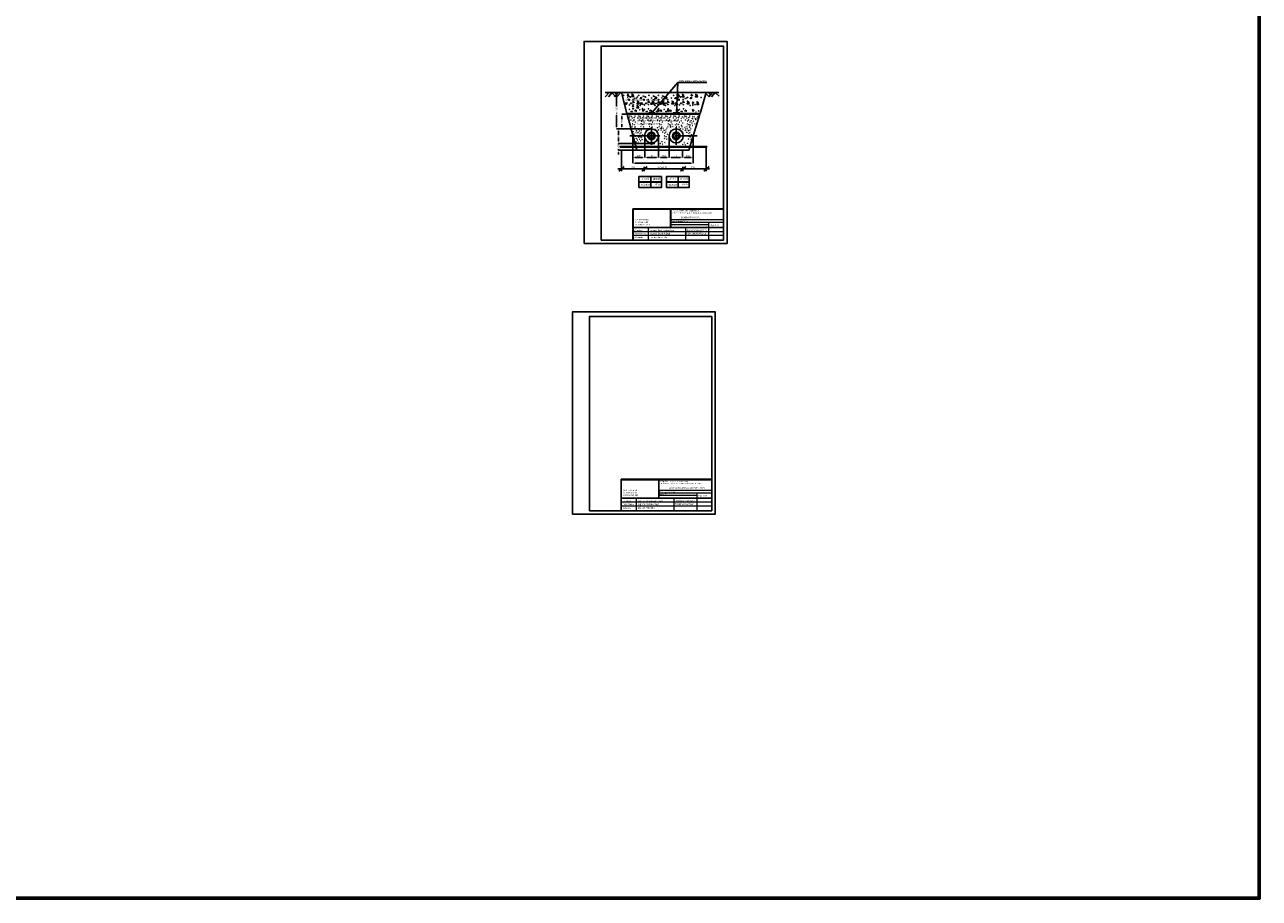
# Model space of a CAD drawing. Header units: metres. Extents: x 6538042 to 13082743, y 6022817 to 12049805.
# Tile 2 of 92: x 6538950 to 6539857, y 6022817 to 6023459. Entities that reach past the tile are written whole.
import ezdxf

# ---------------------------------------------------------------- set-up
doc = ezdxf.new("R2010")
doc.units = ezdxf.units.M
doc.header["$MEASUREMENT"] = 0
doc.linetypes.add('DGN Style 2', pattern=[33.328215, 22.21881, -11.109405])
doc.layers.get('0').update_dxf_attribs({"linetype": 'CONTINUOUS', "lineweight": 18})
doc.layers.get('Defpoints').update_dxf_attribs({"linetype": 'CONTINUOUS'})
for name, color, linetype, lineweight in [('D - OPIS', 255, 'CONTINUOUS', 30), ('d-ciepłociag', 6, 'CONTINUOUS', 60), ('opis', 7, 'CONTINUOUS', 18), ('XXX PODPISY ANDRZEJ CO', 7, 'CONTINUOUS', 25)]:
    doc.layers.add(name, color=color, linetype=linetype, lineweight=lineweight)
for name, color, linetype in [('dg opis', 7, 'CONTINUOUS'), ('Linie_tabeli', 7, 'CONTINUOUS'), ('tab2', 7, 'CONTINUOUS')]:
    doc.layers.add(name, color=color, linetype=linetype)
doc.layers.add('Linie_tabeli_druk', color=5, linetype='CONTINUOUS', plot=False)
doc.styles.add('ARIAL', font='arial.ttf')
doc.styles.add('Style-Arial', font='arial.ttf')
doc.dimstyles.new('1_250_druk0.5_m', dxfattribs={"dimtxt": 1.2, "dimasz": 1.5, "dimexe": 0, "dimexo": 0.5, "dimgap": 0.5, "dimtad": 1, "dimlfac": 0.5, "dimtxsty": 'Style-Arial', "dimcen": 1.5, "dimadec": 0, "dimazin": 0, "dimtfac": 1, "dimtmove": 0, "dimatfit": 3, "dimfxl": 1, "dimarcsym": 0})

# ---------------------------------------------------------------- blocks, each defined once
blk = doc.blocks.new('*D1157')
at = {"layer": 'Defpoints', "color": 0, "transparency": 16777216}
for p in [(6539384.51, 6023408.96), (6539384.39, 6023382.35), (6539410.15, 6023382.35)]:
    blk.add_point(p, dxfattribs=at)
at = {"layer": 'XXX PODPISY ANDRZEJ CO', "color": 0, "lineweight": -2, "transparency": 16777216}
for p, q in [((6539384.01, 6023408.96), (6539384.39, 6023408.96)), ((6539384.39, 6023407.46), (6539384.39, 6023399.04)), ((6539384.39, 6023383.85), (6539384.39, 6023392.27)), ((6539409.65, 6023382.35), (6539384.39, 6023382.35))]:
    blk.add_line(p, q, dxfattribs=at)
at = {"layer": 'XXX PODPISY ANDRZEJ CO', "color": 0, "transparency": 16777216}
for points in [[(6539384.14, 6023407.46), (6539384.64, 6023407.46), (6539384.39, 6023408.96)], [(6539384.14, 6023383.85), (6539384.64, 6023383.85), (6539384.39, 6023382.35)]]:
    blk.add_solid(points, dxfattribs=at)
at = {"layer": 'XXX PODPISY ANDRZEJ CO', "color": 0, "lineweight": -3, "transparency": 16777216, "insert": (6539384.39, 6023395.65), "char_height": 1.2, "attachment_point": 5, "rotation": 90, "style": 'Style-Arial'}
blk.add_mtext('min 500', dxfattribs=at)
blk = doc.blocks.new('*D1148')
at = {"layer": 'Defpoints', "color": 0, "transparency": 16777216}
for p in [(6539392.07, 6023393), (6539388.39, 6023382.35), (6539410.12, 6023382.35)]:
    blk.add_point(p, dxfattribs=at)
at = {"layer": 'XXX PODPISY ANDRZEJ CO', "color": 0, "lineweight": -2, "transparency": 16777216}
for p, q in [((6539391.57, 6023393), (6539388.39, 6023393)), ((6539388.39, 6023391.5), (6539388.39, 6023389.52)), ((6539388.39, 6023383.85), (6539388.39, 6023385.85)), ((6539409.62, 6023382.35), (6539388.39, 6023382.35))]:
    blk.add_line(p, q, dxfattribs=at)
at = {"layer": 'XXX PODPISY ANDRZEJ CO', "color": 0, "transparency": 16777216}
for points in [[(6539388.14, 6023391.5), (6539388.64, 6023391.5), (6539388.39, 6023393)], [(6539388.14, 6023383.85), (6539388.64, 6023383.85), (6539388.39, 6023382.35)]]:
    blk.add_solid(points, dxfattribs=at)
at = {"layer": 'XXX PODPISY ANDRZEJ CO', "color": 0, "lineweight": -3, "transparency": 16777216, "insert": (6539388.39, 6023387.68), "char_height": 1.2, "attachment_point": 5, "rotation": 90, "style": 'Style-Arial'}
blk.add_mtext('200', dxfattribs=at)
blk = doc.blocks.new('*D1149')
at = {"layer": 'Defpoints', "color": 0, "transparency": 16777216}
for p in [(6539395.02, 6023382.35), (6539385.94, 6023371.69), (6539413.07, 6023371.69)]:
    blk.add_point(p, dxfattribs=at)
at = {"layer": 'XXX PODPISY ANDRZEJ CO', "color": 0, "lineweight": -2, "transparency": 16777216}
for p, q in [((6539394.52, 6023382.35), (6539385.94, 6023382.35)), ((6539385.94, 6023380.85), (6539385.94, 6023378.02)), ((6539385.94, 6023373.19), (6539385.94, 6023376.03)), ((6539412.57, 6023371.69), (6539385.94, 6023371.69))]:
    blk.add_line(p, q, dxfattribs=at)
at = {"layer": 'XXX PODPISY ANDRZEJ CO', "color": 0, "transparency": 16777216}
for points in [[(6539385.69, 6023380.85), (6539386.19, 6023380.85), (6539385.94, 6023382.35)], [(6539385.69, 6023373.19), (6539386.19, 6023373.19), (6539385.94, 6023371.69)]]:
    blk.add_solid(points, dxfattribs=at)
at = {"layer": 'XXX PODPISY ANDRZEJ CO', "color": 0, "lineweight": -3, "transparency": 16777216, "insert": (6539385.94, 6023377.03), "char_height": 1.2, "attachment_point": 5, "rotation": 90, "style": 'Style-Arial'}
blk.add_mtext('D', dxfattribs=at)
blk = doc.blocks.new('*D1150')
at = {"layer": 'Defpoints', "color": 0, "transparency": 16777216}
for p in [(6539395.02, 6023371.69), (6539385.94, 6023366.56), (6539399.48, 6023366.56)]:
    blk.add_point(p, dxfattribs=at)
at = {"layer": 'XXX PODPISY ANDRZEJ CO', "color": 0, "lineweight": -2, "transparency": 16777216}
for p, q in [((6539385.94, 6023373.19), (6539385.94, 6023374.69)), ((6539394.52, 6023371.69), (6539385.94, 6023371.69)), ((6539385.94, 6023371.69), (6539385.94, 6023370.9)), ((6539385.94, 6023366.56), (6539385.94, 6023367.36)), ((6539398.98, 6023366.56), (6539385.94, 6023366.56)), ((6539385.94, 6023365.06), (6539385.94, 6023363.56))]:
    blk.add_line(p, q, dxfattribs=at)
at = {"layer": 'XXX PODPISY ANDRZEJ CO', "color": 0, "transparency": 16777216}
for points in [[(6539385.69, 6023373.19), (6539386.19, 6023373.19), (6539385.94, 6023371.69)], [(6539385.69, 6023365.06), (6539386.19, 6023365.06), (6539385.94, 6023366.56)]]:
    blk.add_solid(points, dxfattribs=at)
at = {"layer": 'XXX PODPISY ANDRZEJ CO', "color": 0, "lineweight": -3, "transparency": 16777216, "insert": (6539385.94, 6023369.13), "char_height": 1.2, "attachment_point": 5, "rotation": 90, "style": 'Style-Arial'}
blk.add_mtext('100', dxfattribs=at)
blk = doc.blocks.new('*D1151')
at = {"layer": 'Defpoints', "color": 0, "transparency": 16777216}
for p in [(6539396.37, 6023377.19), (6539405.15, 6023366.56), (6539405.15, 6023361.33)]:
    blk.add_point(p, dxfattribs=at)
at = {"layer": 'tab2', "color": 0, "lineweight": -2, "transparency": 16777216}
for p, q in [((6539396.37, 6023376.69), (6539396.37, 6023361.33)), ((6539405.15, 6023366.06), (6539405.15, 6023361.33)), ((6539397.87, 6023361.33), (6539403.65, 6023361.33))]:
    blk.add_line(p, q, dxfattribs=at)
at = {"layer": 'tab2', "color": 0, "transparency": 16777216}
for points in [[(6539397.87, 6023361.58), (6539397.87, 6023361.08), (6539396.37, 6023361.33)], [(6539403.65, 6023361.58), (6539403.65, 6023361.08), (6539405.15, 6023361.33)]]:
    blk.add_solid(points, dxfattribs=at)
at = {"layer": 'tab2', "color": 0, "transparency": 16777216, "insert": (6539400.76, 6023362.44), "char_height": 1.2, "attachment_point": 5, "style": 'Style-Arial'}
blk.add_mtext('300', dxfattribs=at)
blk = doc.blocks.new('*D1152')
at = {"layer": 'Defpoints', "color": 0, "transparency": 16777216}
for p in [(6539405.15, 6023375.89), (6539415.32, 6023366.56), (6539415.32, 6023361.33)]:
    blk.add_point(p, dxfattribs=at)
at = {"layer": 'XXX PODPISY ANDRZEJ CO', "color": 0, "lineweight": -2, "transparency": 16777216}
for p, q in [((6539405.15, 6023375.39), (6539405.15, 6023361.33)), ((6539415.32, 6023366.06), (6539415.32, 6023361.33)), ((6539406.65, 6023361.33), (6539413.82, 6023361.33))]:
    blk.add_line(p, q, dxfattribs=at)
at = {"layer": 'XXX PODPISY ANDRZEJ CO', "color": 0, "transparency": 16777216}
for points in [[(6539406.65, 6023361.58), (6539406.65, 6023361.08), (6539405.15, 6023361.33)], [(6539413.82, 6023361.58), (6539413.82, 6023361.08), (6539415.32, 6023361.33)]]:
    blk.add_solid(points, dxfattribs=at)
at = {"layer": 'XXX PODPISY ANDRZEJ CO', "color": 0, "lineweight": -3, "transparency": 16777216, "insert": (6539410.24, 6023362.43), "char_height": 1.2, "attachment_point": 5, "style": 'Style-Arial'}
blk.add_mtext('D', dxfattribs=at)
blk = doc.blocks.new('*D1153')
at = {"layer": 'Defpoints', "color": 0, "transparency": 16777216}
for p in [(6539415.32, 6023377.18), (6539423.15, 6023377.18), (6539423.15, 6023361.29)]:
    blk.add_point(p, dxfattribs=at)
at = {"layer": 'tab2', "color": 0, "lineweight": -2, "transparency": 16777216}
for p, q in [((6539415.32, 6023376.68), (6539415.32, 6023361.29)), ((6539423.15, 6023376.68), (6539423.15, 6023361.29)), ((6539416.82, 6023361.29), (6539421.65, 6023361.29))]:
    blk.add_line(p, q, dxfattribs=at)
at = {"layer": 'tab2', "color": 0, "transparency": 16777216}
for points in [[(6539416.82, 6023361.54), (6539416.82, 6023361.04), (6539415.32, 6023361.29)], [(6539421.65, 6023361.54), (6539421.65, 6023361.04), (6539423.15, 6023361.29)]]:
    blk.add_solid(points, dxfattribs=at)
at = {"layer": 'tab2', "color": 0, "transparency": 16777216, "insert": (6539419.24, 6023362.41), "char_height": 1.2, "attachment_point": 5, "style": 'Style-Arial'}
blk.add_mtext('300', dxfattribs=at)
blk = doc.blocks.new('*D1154')
at = {"layer": 'Defpoints', "color": 0, "transparency": 16777216}
for p in [(6539423.15, 6023366.53), (6539432.9, 6023366.56), (6539432.9, 6023361.29)]:
    blk.add_point(p, dxfattribs=at)
at = {"layer": 'XXX PODPISY ANDRZEJ CO', "color": 0, "lineweight": -2, "transparency": 16777216}
for p, q in [((6539423.15, 6023366.03), (6539423.15, 6023361.29)), ((6539432.9, 6023366.06), (6539432.9, 6023361.29)), ((6539424.65, 6023361.29), (6539431.4, 6023361.29))]:
    blk.add_line(p, q, dxfattribs=at)
at = {"layer": 'XXX PODPISY ANDRZEJ CO', "color": 0, "transparency": 16777216}
for points in [[(6539424.65, 6023361.54), (6539424.65, 6023361.04), (6539423.15, 6023361.29)], [(6539431.4, 6023361.54), (6539431.4, 6023361.04), (6539432.9, 6023361.29)]]:
    blk.add_solid(points, dxfattribs=at)
at = {"layer": 'XXX PODPISY ANDRZEJ CO', "color": 0, "lineweight": -3, "transparency": 16777216, "insert": (6539428.03, 6023362.39), "char_height": 1.2, "attachment_point": 5, "style": 'Style-Arial'}
blk.add_mtext('D', dxfattribs=at)
blk = doc.blocks.new('*D1155')
at = {"layer": 'Defpoints', "color": 0, "transparency": 16777216}
for p in [(6539440.8, 6023377.19), (6539432.9, 6023366.53), (6539440.8, 6023361.29)]:
    blk.add_point(p, dxfattribs=at)
at = {"layer": 'tab2', "color": 0, "lineweight": -2, "transparency": 16777216}
for p, q in [((6539440.8, 6023376.69), (6539440.8, 6023361.29)), ((6539432.9, 6023366.03), (6539432.9, 6023361.29)), ((6539434.4, 6023361.29), (6539439.3, 6023361.29))]:
    blk.add_line(p, q, dxfattribs=at)
at = {"layer": 'tab2', "color": 0, "transparency": 16777216}
for points in [[(6539434.4, 6023361.54), (6539434.4, 6023361.04), (6539432.9, 6023361.29)], [(6539439.3, 6023361.54), (6539439.3, 6023361.04), (6539440.8, 6023361.29)]]:
    blk.add_solid(points, dxfattribs=at)
at = {"layer": 'tab2', "color": 0, "transparency": 16777216, "insert": (6539436.85, 6023362.41), "char_height": 1.2, "attachment_point": 5, "style": 'Style-Arial'}
blk.add_mtext('300', dxfattribs=at)
blk = doc.blocks.new('*D1156')
at = {"layer": 'Defpoints', "color": 0, "transparency": 16777216}
for p in [(6539396.37, 6023366.53), (6539440.76, 6023362.5), (6539440.76, 6023357.07)]:
    blk.add_point(p, dxfattribs=at)
at = {"layer": 'XXX PODPISY ANDRZEJ CO', "color": 0, "lineweight": -2, "transparency": 16777216}
for p, q in [((6539396.37, 6023366.03), (6539396.37, 6023357.07)), ((6539440.76, 6023362), (6539440.76, 6023357.07)), ((6539397.87, 6023357.07), (6539439.26, 6023357.07))]:
    blk.add_line(p, q, dxfattribs=at)
at = {"layer": 'XXX PODPISY ANDRZEJ CO', "color": 0, "transparency": 16777216}
for points in [[(6539397.87, 6023357.32), (6539397.87, 6023356.82), (6539396.37, 6023357.07)], [(6539439.26, 6023357.32), (6539439.26, 6023356.82), (6539440.76, 6023357.07)]]:
    blk.add_solid(points, dxfattribs=at)
at = {"layer": 'XXX PODPISY ANDRZEJ CO', "color": 0, "lineweight": -3, "transparency": 16777216, "insert": (6539418.56, 6023358.17), "char_height": 1.2, "attachment_point": 5, "style": 'Style-Arial'}
blk.add_mtext('B', dxfattribs=at)

msp = doc.modelspace()

# ---------------------------------------------------------------- hatches: boundary and pattern name
at = {"layer": 'XXX PODPISY ANDRZEJ CO', "lineweight": -3}
h = msp.add_hatch(dxfattribs=at)
h.set_pattern_fill('ANSI31', scale=2.5, style=0)
h.set_pattern_definition([(45, (6542405.64795, 6025126.8726), (-0.22097087, 0.22097087), [])])
h.paths.add_polyline_path([(6539407.3628, 6023377.18003, 1), (6539412.94514, 6023377.18003, 1), (6539407.3628, 6023377.18003, 1)])
h.paths.add_polyline_path([(6539412.04579, 6023377.18003, -1), (6539408.26215, 6023377.18003, -1), (6539412.04579, 6023377.18003, -1)], flags=16)
h = msp.add_hatch(dxfattribs=at)
h.set_pattern_fill('ANSI31', scale=2.5, style=0)
h.set_pattern_definition([(45, (6542423.81155, 6025126.8726), (-0.22097087, 0.22097087), [])])
h.paths.add_polyline_path([(6539425.5264, 6023377.18003, 1), (6539431.10874, 6023377.18003, 1.000007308), (6539425.5264, 6023377.18003, 1)])
h.paths.add_polyline_path([(6539430.20939, 6023377.18003, 1), (6539426.42575, 6023377.18003, 1), (6539430.20939, 6023377.18003, 1)], flags=17)

# ---------------------------------------------------------------- linework, layer by layer
at = {"layer": 'd-ciepłociag', "color": 1, "linetype": 'Continuous'}
msp.add_lwpolyline([(6538042.23156, 6025634.92527), (6539856.82783, 6025634.92527), (6539856.82783, 6022817.20176), (6538042.23156, 6022817.20176)], close=True, dxfattribs=at)
at = {"layer": 'Linie_tabeli'}
for p, q in [((6539396.50451, 6023323.6961), (6539463.15783, 6023323.6961)), ((6539396.87302, 6023323.32759), (6539463.15783, 6023323.20365)), ((6539387.83108, 6023124.98723), (6539454.4844, 6023124.98723)), ((6539388.19959, 6023124.61872), (6539454.4844, 6023124.49478))]:
    msp.add_line(p, q, dxfattribs=at)
for points in [[(6539373.15783, 6023300.60394), (6539463.15783, 6023300.60394), (6539463.15783, 6023443.10394), (6539373.15783, 6023443.10394)], [(6539364.4844, 6023101.89507), (6539454.4844, 6023101.89507), (6539454.4844, 6023244.39507), (6539364.4844, 6023244.39507)]]:
    msp.add_lwpolyline(points, close=True, dxfattribs=at)
at = {"layer": 'Linie_tabeli_druk'}
for points in [[(6539360.65783, 6023298.10394), (6539465.65783, 6023298.10394), (6539465.65783, 6023446.60394), (6539360.65783, 6023446.60394)], [(6539351.9844, 6023099.39507), (6539456.9844, 6023099.39507), (6539456.9844, 6023247.89507), (6539351.9844, 6023247.89507)]]:
    msp.add_lwpolyline(points, close=True, dxfattribs=at)
at = {"layer": 'opis', "color": 7}
for p, q in [((6539396.50451, 6023300.60394), (6539396.50451, 6023323.6961)), ((6539396.87302, 6023300.60394), (6539396.87302, 6023323.32759)), ((6539424.14281, 6023309.87695), (6539424.14272, 6023323.2766)), ((6539424.51133, 6023309.87695), (6539424.51133, 6023323.27591)), ((6539424.14281, 6023309.87695), (6539396.87302, 6023309.87695)), ((6539463.17844, 6023309.50844), (6539396.87302, 6023309.50844)), ((6539407.92834, 6023300.60394), (6539407.92834, 6023309.50844)), ((6539463.18601, 6023315.40465), (6539424.51133, 6023315.40461)), ((6539463.18601, 6023313.56209), (6539424.51133, 6023313.56206)), ((6539452.14963, 6023311.7195), (6539424.51133, 6023311.7195)), ((6539463.17844, 6023309.87695), (6539424.51133, 6023309.87695)), ((6539435.23201, 6023309.50844), (6539435.23201, 6023300.60394)), ((6539452.14963, 6023313.56206), (6539452.14963, 6023309.87695)), ((6539452.14963, 6023309.50844), (6539452.14963, 6023300.60394)), ((6539463.16811, 6023300.60394), (6539396.50451, 6023300.60394)), ((6539463.17327, 6023306.74467), (6539396.87302, 6023306.74461)), ((6539463.16811, 6023303.98078), (6539396.87302, 6023303.98078)), ((6539387.83108, 6023101.89507), (6539387.83108, 6023124.98723)), ((6539388.19959, 6023101.89507), (6539388.19959, 6023124.61872)), ((6539415.46938, 6023111.16808), (6539415.46929, 6023124.56773)), ((6539415.83789, 6023111.16808), (6539415.83789, 6023124.56704)), ((6539415.46938, 6023111.16808), (6539388.19959, 6023111.16808)), ((6539454.50501, 6023110.79957), (6539388.19959, 6023110.79957)), ((6539454.49984, 6023108.0358), (6539388.19959, 6023108.03574)), ((6539399.25491, 6023101.89507), (6539399.25491, 6023110.79957)), ((6539454.51258, 6023116.69577), (6539415.83789, 6023116.69574)), ((6539454.51258, 6023114.85322), (6539415.83789, 6023114.85319)), ((6539443.4762, 6023113.01063), (6539415.83789, 6023113.01063)), ((6539454.50501, 6023111.16808), (6539415.83789, 6023111.16808)), ((6539426.55857, 6023110.79957), (6539426.55857, 6023101.89507)), ((6539443.4762, 6023114.85319), (6539443.4762, 6023111.16808)), ((6539443.4762, 6023110.79957), (6539443.4762, 6023101.89507)), ((6539454.49468, 6023101.89507), (6539387.83108, 6023101.89507)), ((6539454.49468, 6023105.27191), (6539388.19959, 6023105.27191))]:
    msp.add_line(p, q, dxfattribs=at)
at = {"layer": 'XXX PODPISY ANDRZEJ CO', "color": 7, "lineweight": -3}
for p, q in [((6539450.87581, 6023369.40127), (6539387.1909, 6023369.40127)), ((6539387.1909, 6023369.40127), (6539387.1909, 6023368.93917)), ((6539387.1909, 6023368.93917), (6539450.87581, 6023368.93917)), ((6539450.87581, 6023368.93917), (6539450.87581, 6023369.40127))]:
    msp.add_line(p, q, dxfattribs=at)
for points in [[(6539429.55053, 6023416.29442), (6539410.44423, 6023394.1168)], [(6539429.55053, 6023416.29442), (6539428.54612, 6023394.1168)], [(6539429.55053, 6023416.29442), (6539450.85739, 6023416.29442)], [(6539376.11494, 6023408.95893), (6539459.71673, 6023408.95893)], [(6539378.96876, 6023408.95893), (6539376.20481, 6023405.75904)], [(6539378.08252, 6023407.93291), (6539377.10543, 6023408.95893)], [(6539381.26774, 6023408.95893), (6539378.50379, 6023405.75904)], [(6539381.11865, 6023408.78633), (6539383.45936, 6023406.44218)], [(6539385.63323, 6023408.95893), (6539382.86929, 6023405.75904)], [(6539383.26917, 6023408.95893), (6539384.62309, 6023407.78946)], [(6539387.54474, 6023408.95893), (6539384.78079, 6023405.75904)], [(6539388.02338, 6023408.95893), (6539391.99473, 6023393.67421), (6539445.85969, 6023393.67421), (6539450.34762, 6023408.95893)], [(6539392.4766, 6023406.87225), (6539393.45993, 6023407.18701), (6539392.76855, 6023407.87027), (6539392.4766, 6023406.87225)], [(6539395.4727, 6023406.08151), (6539396.96305, 6023405.89728), (6539396.60967, 6023407.54784), (6539395.4727, 6023406.08151)], [(6539429.51591, 6023406.68203), (6539430.49924, 6023406.99679), (6539429.80786, 6023407.68004), (6539429.51591, 6023406.68203)], [(6539432.51201, 6023405.89129), (6539434.00236, 6023405.70705), (6539433.64897, 6023407.35762), (6539432.51201, 6023405.89129)], [(6539439.36816, 6023406.60846), (6539440.35149, 6023406.92322), (6539439.66011, 6023407.60647), (6539439.36816, 6023406.60846)], [(6539442.36426, 6023405.81772), (6539443.85461, 6023405.63348), (6539443.50122, 6023407.28405), (6539442.36426, 6023405.81772)], [(6539450.13186, 6023408.22411), (6539452.38419, 6023405.96825)], [(6539451.80271, 6023408.95893), (6539453.58546, 6023407.35899)], [(6539454.96743, 6023408.95893), (6539452.20349, 6023405.75904)], [(6539456.90323, 6023408.95893), (6539454.13929, 6023405.75904)], [(6539456.90323, 6023408.95893), (6539458.40912, 6023407.6582)], [(6539457.65617, 6023408.30856), (6539459.95174, 6023406.32574)], [(6539390.79224, 6023401.2062), (6539391.49465, 6023400.22957), (6539392.0627, 6023401.50528), (6539390.79224, 6023401.2062)], [(6539396.1668, 6023398.52202), (6539397.15013, 6023398.83678), (6539396.45874, 6023399.52004), (6539396.1668, 6023398.52202)], [(6539396.50239, 6023401.60209), (6539397.48571, 6023401.91685), (6539396.79433, 6023402.6001), (6539396.50239, 6023401.60209)], [(6539399.1629, 6023397.73128), (6539400.65325, 6023397.54705), (6539400.29986, 6023399.19761), (6539399.1629, 6023397.73128)], [(6539399.49849, 6023400.81135), (6539400.98884, 6023400.62711), (6539400.63545, 6023402.27767), (6539399.49849, 6023400.81135)], [(6539401.84152, 6023401.2062), (6539402.54393, 6023400.22957), (6539403.11198, 6023401.50528), (6539401.84152, 6023401.2062)], [(6539401.87681, 6023405.00421), (6539402.35995, 6023404.37659), (6539403.0041, 6023405.33743), (6539401.87681, 6023405.00421)], [(6539407.55167, 6023401.60209), (6539408.535, 6023401.91685), (6539407.84361, 6023402.6001), (6539407.55167, 6023401.60209)], [(6539409.31562, 6023401.2062), (6539410.01803, 6023400.22957), (6539410.58608, 6023401.50528), (6539409.31562, 6023401.2062)], [(6539410.54777, 6023400.81135), (6539412.03812, 6023400.62711), (6539411.68473, 6023402.27767), (6539410.54777, 6023400.81135)], [(6539412.92609, 6023405.00421), (6539413.40923, 6023404.37659), (6539414.05338, 6023405.33743), (6539412.92609, 6023405.00421)], [(6539415.02577, 6023401.60209), (6539416.0091, 6023401.91685), (6539415.31771, 6023402.6001), (6539415.02577, 6023401.60209)], [(6539416.26008, 6023401.2062), (6539416.96249, 6023400.22957), (6539417.53055, 6023401.50528), (6539416.26008, 6023401.2062)], [(6539418.02187, 6023400.81135), (6539419.51222, 6023400.62711), (6539419.15883, 6023402.27767), (6539418.02187, 6023400.81135)], [(6539420.40019, 6023405.00421), (6539420.88333, 6023404.37659), (6539421.52748, 6023405.33743), (6539420.40019, 6023405.00421)], [(6539421.97023, 6023401.60209), (6539422.95356, 6023401.91685), (6539422.26218, 6023402.6001), (6539421.97023, 6023401.60209)], [(6539424.96633, 6023400.81135), (6539426.45668, 6023400.62711), (6539426.1033, 6023402.27767), (6539424.96633, 6023400.81135)], [(6539427.34465, 6023405.00421), (6539427.8278, 6023404.37659), (6539428.47195, 6023405.33743), (6539427.34465, 6023405.00421)], [(6539427.5397, 6023401.2062), (6539428.24211, 6023400.22957), (6539428.81016, 6023401.50528), (6539427.5397, 6023401.2062)], [(6539433.24985, 6023401.60209), (6539434.23318, 6023401.91685), (6539433.54179, 6023402.6001), (6539433.24985, 6023401.60209)], [(6539436.24595, 6023400.81135), (6539437.7363, 6023400.62711), (6539437.38291, 6023402.27767), (6539436.24595, 6023400.81135)], [(6539438.62427, 6023405.00421), (6539439.10741, 6023404.37659), (6539439.75156, 6023405.33743), (6539438.62427, 6023405.00421)], [(6539440.25101, 6023401.11547), (6539441.23434, 6023401.43023), (6539440.54296, 6023402.11348), (6539440.25101, 6023401.11547)], [(6539443.24711, 6023400.32473), (6539444.73746, 6023400.14049), (6539444.38408, 6023401.79106), (6539443.24711, 6023400.32473)], [(6539392.07349, 6023393.00458), (6539445.67725, 6023393.00458), (6539437.51342, 6023366.56177), (6539399.47653, 6023366.56177), (6539392.16872, 6023393.00458)], [(6539397.74642, 6023395.50166), (6539399.06094, 6023395.21144), (6539398.55653, 6023396.09737), (6539397.74642, 6023395.50166)], [(6539403.67705, 6023394.95177), (6539404.62471, 6023395.91408), (6539403.66175, 6023396.46397), (6539403.67705, 6023394.95177)], [(6539408.79571, 6023395.50166), (6539410.11023, 6023395.21144), (6539409.60581, 6023396.09737), (6539408.79571, 6023395.50166)], [(6539414.72633, 6023394.95177), (6539415.67399, 6023395.91408), (6539414.71104, 6023396.46397), (6539414.72633, 6023394.95177)], [(6539416.26981, 6023395.50166), (6539417.58432, 6023395.21144), (6539417.07991, 6023396.09737), (6539416.26981, 6023395.50166)], [(6539422.20043, 6023394.95177), (6539423.14809, 6023395.91408), (6539422.18514, 6023396.46397), (6539422.20043, 6023394.95177)], [(6539423.21427, 6023395.50166), (6539424.52879, 6023395.21144), (6539424.02438, 6023396.09737), (6539423.21427, 6023395.50166)], [(6539429.14489, 6023394.95177), (6539430.09255, 6023395.91408), (6539429.1296, 6023396.46397), (6539429.14489, 6023394.95177)], [(6539434.49389, 6023395.50166), (6539435.80841, 6023395.21144), (6539435.30399, 6023396.09737), (6539434.49389, 6023395.50166)], [(6539440.42451, 6023394.95177), (6539441.37217, 6023395.91408), (6539440.40922, 6023396.46397), (6539440.42451, 6023394.95177)], [(6539388.02276, 6023366.56177), (6539388.02276, 6023351.13964)], [(6539450.34762, 6023368.93917), (6539450.34762, 6023351.13964)], [(6539385.32665, 6023352.85764), (6539452.89305, 6023352.85764)], [(6539386.2301, 6023351.3587), (6539390.14821, 6023354.63483)], [(6539402.99156, 6023351.3587), (6539406.90967, 6023354.63483)], [(6539404.78422, 6023354.44663), (6539404.78422, 6023351.13964)], [(6539431.38771, 6023351.3587), (6539435.30581, 6023354.63483)], [(6539433.18037, 6023354.44663), (6539433.18037, 6023351.13964)], [(6539448.55496, 6023351.3587), (6539452.47306, 6023354.63483)], [(6539417.49214, 6023339.30322), (6539417.49214, 6023347.27389), (6539400.87772, 6023347.27389), (6539400.87772, 6023339.30322)], [(6539409.59868, 6023347.27389), (6539409.59868, 6023343.37458)], [(6539437.76992, 6023339.30322), (6539437.76992, 6023347.27389), (6539421.1555, 6023347.27389), (6539421.1555, 6023339.30322)], [(6539429.87646, 6023347.27389), (6539429.87646, 6023343.37458)], [(6539417.49214, 6023339.13118), (6539417.49214, 6023343.20254), (6539400.87772, 6023343.20254), (6539400.87772, 6023339.13118)], [(6539417.49214, 6023339.30322), (6539400.87772, 6023339.30322)], [(6539409.59868, 6023343.20254), (6539409.59868, 6023339.30322)], [(6539437.76992, 6023339.13118), (6539437.76992, 6023343.20254), (6539421.1555, 6023343.20254), (6539421.1555, 6023339.13118)], [(6539437.76992, 6023339.30322), (6539421.1555, 6023339.30322)], [(6539429.87646, 6023343.20254), (6539429.87646, 6023339.30322)]]:
    msp.add_lwpolyline(points, dxfattribs=at)
for points in [[(6539408.38263, 6023393.67421), (6539412.50583, 6023393.67421), (6539412.50583, 6023394.1168), (6539408.38263, 6023394.1168)], [(6539426.48452, 6023393.67421), (6539430.60772, 6023393.67421), (6539430.60772, 6023394.1168), (6539426.48452, 6023394.1168)], [(6539400.87772, 6023339.30322), (6539417.49214, 6023339.30322), (6539417.49214, 6023343.37458), (6539400.87772, 6023343.37458)], [(6539400.87772, 6023339.13118), (6539417.49214, 6023339.13118), (6539417.49214, 6023343.20254), (6539400.87772, 6023343.20254)], [(6539421.1555, 6023339.30322), (6539437.76992, 6023339.30322), (6539437.76992, 6023343.37458), (6539421.1555, 6023343.37458)], [(6539421.1555, 6023339.13118), (6539437.76992, 6023339.13118), (6539437.76992, 6023343.20254), (6539421.1555, 6023343.20254)]]:
    msp.add_lwpolyline(points, close=True, dxfattribs=at)
at = {"layer": 'XXX PODPISY ANDRZEJ CO', "color": 7, "linetype": 'DGN Style 2', "lineweight": -3}
for points in [[(6539410.17414, 6023383.51679), (6539410.17414, 6023370.6328)], [(6539428.33774, 6023383.51679), (6539428.33774, 6023370.6328)], [(6539394.18487, 6023377.19411), (6539443.61294, 6023377.19411)]]:
    msp.add_lwpolyline(points, dxfattribs=at)
at = {"layer": 'XXX PODPISY ANDRZEJ CO', "color": 7, "lineweight": -3}
for centre, radius in [((6539395.86932, 6023407.85839), 0.10773), ((6539432.90862, 6023407.66817), 0.10773), ((6539442.76088, 6023407.5946), 0.10773), ((6539389.7341, 6023406.97846), 0.10773), ((6539392.7159, 6023405.36699), 0.10773), ((6539392.9549, 6023406.41284), 0.10773), ((6539393.08964, 6023403.74638), 0.10773), ((6539393.73652, 6023403.97531), 0.10773), ((6539393.76346, 6023403.43663), 0.10773), ((6539393.9117, 6023399.81402), 0.10773), ((6539393.95211, 6023405.99536), 0.10773), ((6539394.80111, 6023405.65868), 0.10773), ((6539394.84156, 6023401.01257), 0.10773), ((6539395.56926, 6023401.12032), 0.10773), ((6539396.52606, 6023403.63863), 0.10773), ((6539396.66083, 6023403.90798), 0.10773), ((6539396.74169, 6023400.09682), 0.10773), ((6539397.8503, 6023404.73405), 0.10773), ((6539399.26172, 6023405.01228), 0.10773), ((6539399.55951, 6023399.50816), 0.10773), ((6539399.737, 6023405.66326), 0.10773), ((6539399.8951, 6023402.58822), 0.10773), ((6539400.78338, 6023406.97846), 0.10773), ((6539401.87609, 6023399.46388), 0.10773), ((6539403.76278, 6023400.39309), 0.10773), ((6539404.00418, 6023406.41284), 0.10773), ((6539404.13892, 6023403.74638), 0.10773), ((6539404.7858, 6023403.97531), 0.10773), ((6539404.81274, 6023403.43663), 0.10773), ((6539404.96098, 6023399.81402), 0.10773), ((6539405.00139, 6023405.99536), 0.10773), ((6539405.8504, 6023405.65868), 0.10773), ((6539405.89084, 6023401.01257), 0.10773), ((6539406.61854, 6023401.12032), 0.10773), ((6539407.57534, 6023403.63863), 0.10773), ((6539407.71012, 6023403.90798), 0.10773), ((6539407.79097, 6023400.09682), 0.10773), ((6539408.25748, 6023406.97846), 0.10773), ((6539410.31101, 6023405.01228), 0.10773), ((6539410.94438, 6023402.58822), 0.10773), ((6539411.47828, 6023406.41284), 0.10773), ((6539411.61302, 6023403.74638), 0.10773), ((6539412.2599, 6023403.97531), 0.10773), ((6539412.28684, 6023403.43663), 0.10773), ((6539412.43508, 6023399.81402), 0.10773), ((6539412.47549, 6023405.99536), 0.10773), ((6539412.92537, 6023399.46388), 0.10773), ((6539413.32449, 6023405.65868), 0.10773), ((6539413.36494, 6023401.01257), 0.10773), ((6539414.09264, 6023401.12032), 0.10773), ((6539414.81206, 6023400.39309), 0.10773), ((6539415.04944, 6023403.63863), 0.10773), ((6539415.18421, 6023403.90798), 0.10773), ((6539415.20195, 6023406.97846), 0.10773), ((6539415.26507, 6023400.09682), 0.10773), ((6539417.78511, 6023405.01228), 0.10773), ((6539418.41848, 6023402.58822), 0.10773), ((6539418.42274, 6023406.41284), 0.10773), ((6539418.55748, 6023403.74638), 0.10773), ((6539419.20436, 6023403.97531), 0.10773), ((6539419.2313, 6023403.43663), 0.10773), ((6539419.37954, 6023399.81402), 0.10773), ((6539419.41996, 6023405.99536), 0.10773), ((6539420.26896, 6023405.65868), 0.10773), ((6539420.3094, 6023401.01257), 0.10773), ((6539420.39947, 6023399.46388), 0.10773), ((6539421.03711, 6023401.12032), 0.10773), ((6539421.99391, 6023403.63863), 0.10773), ((6539422.12868, 6023403.90798), 0.10773), ((6539422.20953, 6023400.09682), 0.10773), ((6539422.28616, 6023400.39309), 0.10773), ((6539424.72957, 6023405.01228), 0.10773), ((6539425.36295, 6023402.58822), 0.10773), ((6539426.48156, 6023406.97846), 0.10773), ((6539427.34393, 6023399.46388), 0.10773), ((6539429.23063, 6023400.39309), 0.10773), ((6539429.70236, 6023406.41284), 0.10773), ((6539429.75521, 6023405.17677), 0.10773), ((6539429.8371, 6023403.74638), 0.10773), ((6539430.48398, 6023403.97531), 0.10773), ((6539430.51092, 6023403.43663), 0.10773), ((6539430.65916, 6023399.81402), 0.10773), ((6539430.69957, 6023405.99536), 0.10773), ((6539431.54858, 6023405.65868), 0.10773), ((6539431.58902, 6023401.01257), 0.10773), ((6539432.31672, 6023401.12032), 0.10773), ((6539433.27352, 6023403.63863), 0.10773), ((6539433.4083, 6023403.90798), 0.10773), ((6539433.48915, 6023400.09682), 0.10773), ((6539434.88961, 6023404.54383), 0.10773), ((6539436.00919, 6023405.01228), 0.10773), ((6539436.64256, 6023402.58822), 0.10773), ((6539436.7763, 6023405.47304), 0.10773), ((6539438.62355, 6023399.46388), 0.10773), ((6539439.60746, 6023405.10319), 0.10773), ((6539440.49031, 6023399.6102), 0.10773), ((6539440.51024, 6023400.39309), 0.10773), ((6539442.09084, 6023400.07975), 0.10773), ((6539443.64373, 6023402.1016), 0.10773), ((6539446.62856, 6023405.39947), 0.10773), ((6539393.8772, 6023390.38185), 0.06464), ((6539393.97709, 6023396.61859), 0.10773), ((6539394.2632, 6023391.71805), 0.06464), ((6539395.2879, 6023395.10189), 0.10773), ((6539395.38993, 6023391.50832), 0.06464), ((6539396.04677, 6023395.10189), 0.10773), ((6539396.08667, 6023390.17257), 0.06464), ((6539396.4061, 6023397.01676), 0.10773), ((6539396.94385, 6023397.09369), 0.10773), ((6539397.4518, 6023390.54203), 0.06464), ((6539398.09168, 6023391.70726), 0.06464), ((6539400.17273, 6023390.38185), 0.06464), ((6539400.55872, 6023391.71805), 0.06464), ((6539401.5405, 6023396.38382), 0.10773), ((6539401.68545, 6023391.50832), 0.06464), ((6539402.38219, 6023390.17257), 0.06464), ((6539403.42719, 6023397.31303), 0.10773), ((6539403.74732, 6023390.54203), 0.06464), ((6539404.3872, 6023391.70726), 0.06464), ((6539405.02637, 6023396.61859), 0.10773), ((6539406.33718, 6023395.10189), 0.10773), ((6539406.46825, 6023390.38185), 0.06464), ((6539406.85424, 6023391.71805), 0.06464), ((6539407.09605, 6023395.10189), 0.10773), ((6539407.99313, 6023397.09369), 0.10773), ((6539407.98097, 6023391.50832), 0.06464), ((6539408.67771, 6023390.17257), 0.06464), ((6539410.04285, 6023390.54203), 0.06464), ((6539410.68272, 6023391.70726), 0.06464), ((6539412.50047, 6023396.61859), 0.10773), ((6539413.55855, 6023390.38185), 0.06464), ((6539413.81128, 6023395.10189), 0.10773), ((6539413.94454, 6023391.71805), 0.06464), ((6539414.57015, 6023395.10189), 0.10773), ((6539415.07127, 6023391.50832), 0.06464), ((6539415.46723, 6023397.09369), 0.10773), ((6539415.76801, 6023390.17257), 0.06464), ((6539417.13315, 6023390.54203), 0.06464), ((6539417.77302, 6023391.70726), 0.06464), ((6539419.44494, 6023396.61859), 0.10773), ((6539420.0508, 6023390.38185), 0.06464), ((6539420.43679, 6023391.71805), 0.06464), ((6539420.75574, 6023395.10189), 0.10773), ((6539421.51461, 6023395.10189), 0.10773), ((6539421.56352, 6023391.50832), 0.06464), ((6539422.26026, 6023390.17257), 0.06464), ((6539422.41169, 6023397.09369), 0.10773), ((6539423.62539, 6023390.54203), 0.06464), ((6539424.26527, 6023391.70726), 0.06464), ((6539426.30134, 6023390.38185), 0.06464), ((6539426.68733, 6023391.71805), 0.06464), ((6539427.81406, 6023391.50832), 0.06464), ((6539428.5108, 6023390.17257), 0.06464), ((6539429.87593, 6023390.54203), 0.06464), ((6539430.51581, 6023391.70726), 0.06464), ((6539430.72455, 6023396.61859), 0.10773), ((6539432.03536, 6023395.10189), 0.10773), ((6539432.14413, 6023389.96155), 0.06464), ((6539432.79423, 6023395.10189), 0.10773), ((6539432.784, 6023391.12678), 0.06464), ((6539433.69131, 6023397.09369), 0.10773), ((6539434.00975, 6023390.38185), 0.06464), ((6539434.39575, 6023391.71805), 0.06464), ((6539435.52248, 6023391.50832), 0.06464), ((6539436.21922, 6023390.17257), 0.06464), ((6539437.58435, 6023390.54203), 0.06464), ((6539438.22423, 6023391.70726), 0.06464), ((6539440.10841, 6023390.00951), 0.06464), ((6539440.4944, 6023391.34571), 0.06464), ((6539440.51496, 6023389.65363), 0.06464), ((6539441.62113, 6023391.13599), 0.06464), ((6539442.31788, 6023389.80023), 0.06464), ((6539442.78315, 6023389.07315), 0.06464), ((6539442.9737, 6023394.58676), 0.10773), ((6539443.68301, 6023390.1697), 0.06464), ((6539444.32288, 6023391.33492), 0.06464), ((6539444.86039, 6023395.51598), 0.10773), ((6539395.00396, 6023388.86266), 0.06464), ((6539396.22013, 6023384.07275), 0.06464), ((6539396.38113, 6023386.00301), 0.06464), ((6539396.55593, 6023388.02682), 0.06464), ((6539396.66043, 6023380.23744), 0.06464), ((6539397.32903, 6023388.82691), 0.06464), ((6539397.47208, 6023385.44896), 0.06464), ((6539398.06229, 6023383.69742), 0.06464), ((6539398.43788, 6023387.21836), 0.06464), ((6539399.10703, 6023381.00931), 0.06464), ((6539399.49302, 6023382.3455), 0.06464), ((6539400.61975, 6023382.13578), 0.06464), ((6539401.29948, 6023388.86266), 0.06464), ((6539401.31649, 6023380.80002), 0.06464), ((6539402.51566, 6023384.07275), 0.06464), ((6539402.67665, 6023386.00301), 0.06464), ((6539402.68163, 6023381.16949), 0.06464), ((6539402.85145, 6023388.02682), 0.06464), ((6539403.3215, 6023382.33472), 0.06464), ((6539403.62455, 6023388.82691), 0.06464), ((6539403.7676, 6023385.44896), 0.06464), ((6539404.35782, 6023383.69742), 0.06464), ((6539404.7334, 6023387.21836), 0.06464), ((6539410.15397, 6023377.18003), 5.16933), ((6539410.15397, 6023377.18003), 2.79117), ((6539407.59501, 6023388.86266), 0.06464), ((6539408.81118, 6023384.07275), 0.06464), ((6539408.97217, 6023386.00301), 0.06464), ((6539409.14697, 6023388.02682), 0.06464), ((6539409.92007, 6023388.82691), 0.06464), ((6539410.06312, 6023385.44896), 0.06464), ((6539410.65334, 6023383.69742), 0.06464), ((6539411.02892, 6023387.21836), 0.06464), ((6539413.30158, 6023381.85819), 0.06464), ((6539414.55352, 6023383.2344), 0.06464), ((6539414.68531, 6023388.86266), 0.06464), ((6539415.14374, 6023381.48286), 0.06464), ((6539415.90148, 6023384.07275), 0.06464), ((6539416.06247, 6023386.00301), 0.06464), ((6539416.23727, 6023388.02682), 0.06464), ((6539416.82172, 6023382.65392), 0.06464), ((6539417.01037, 6023388.82691), 0.06464), ((6539417.15342, 6023385.44896), 0.06464), ((6539417.28276, 6023381.48137), 0.06464), ((6539417.66875, 6023382.81756), 0.06464), ((6539417.74364, 6023383.69742), 0.06464), ((6539418.11922, 6023387.21836), 0.06464), ((6539418.40952, 6023379.96218), 0.06464), ((6539418.79548, 6023382.60784), 0.06464), ((6539419.49223, 6023381.27208), 0.06464), ((6539420.73458, 6023379.92643), 0.06464), ((6539420.85736, 6023381.64155), 0.06464), ((6539421.17755, 6023388.86266), 0.06464), ((6539421.49723, 6023382.80678), 0.06464), ((6539422.39373, 6023384.07275), 0.06464), ((6539422.55472, 6023386.00301), 0.06464), ((6539422.72952, 6023388.02682), 0.06464), ((6539428.31757, 6023377.18003), 5.16933), ((6539423.50262, 6023388.82691), 0.06464), ((6539423.64567, 6023385.44896), 0.06464), ((6539424.12647, 6023384.4409), 0.06464), ((6539424.23589, 6023383.69742), 0.06464), ((6539424.61147, 6023387.21836), 0.06464), ((6539425.37842, 6023385.81711), 0.06464), ((6539428.31757, 6023377.18003), 2.79117), ((6539425.96863, 6023384.06558), 0.06464), ((6539427.42809, 6023388.86266), 0.06464), ((6539427.64661, 6023385.23664), 0.06464), ((6539428.64427, 6023384.07275), 0.06464), ((6539428.80526, 6023386.00301), 0.06464), ((6539428.98006, 6023388.02682), 0.06464), ((6539429.75316, 6023388.82691), 0.06464), ((6539429.89621, 6023385.44896), 0.06464), ((6539430.48643, 6023383.69742), 0.06464), ((6539430.86201, 6023387.21836), 0.06464), ((6539431.41697, 6023382.4839), 0.06464), ((6539432.02135, 6023388.24644), 0.06464), ((6539432.1644, 6023384.86848), 0.06464), ((6539432.66892, 6023383.86011), 0.06464), ((6539433.1302, 6023386.63788), 0.06464), ((6539433.25913, 6023382.10857), 0.06464), ((6539434.93711, 6023383.27963), 0.06464), ((6539435.01848, 6023381.23783), 0.06464), ((6539435.13651, 6023388.86266), 0.06464), ((6539435.40447, 6023382.57402), 0.06464), ((6539436.35269, 6023384.07275), 0.06464), ((6539436.51368, 6023386.00301), 0.06464), ((6539436.5312, 6023382.3643), 0.06464), ((6539436.68848, 6023388.02682), 0.06464), ((6539437.22794, 6023381.02854), 0.06464), ((6539437.46158, 6023388.82691), 0.06464), ((6539437.60463, 6023385.44896), 0.06464), ((6539438.19485, 6023383.69742), 0.06464), ((6539438.57043, 6023387.21836), 0.06464), ((6539438.59308, 6023381.39801), 0.06464), ((6539438.61888, 6023385.21223), 0.06464), ((6539439.23295, 6023382.56324), 0.06464), ((6539439.26302, 6023388.27742), 0.06464), ((6539439.87083, 6023386.58844), 0.06464), ((6539440.46104, 6023384.8369), 0.06464), ((6539441.10518, 6023387.90209), 0.06464), ((6539442.13902, 6023386.00796), 0.06464), ((6539397.16625, 6023375.53723), 0.06464), ((6539397.25064, 6023378.4859), 0.06464), ((6539398.41819, 6023376.91344), 0.06464), ((6539398.74996, 6023372.69055), 0.06464), ((6539398.92862, 6023379.65696), 0.06464), ((6539399.00841, 6023375.1619), 0.06464), ((6539400.00191, 6023374.06676), 0.06464), ((6539400.23379, 6023379.49012), 0.06464), ((6539400.59212, 6023372.31523), 0.06464), ((6539400.68638, 6023376.33296), 0.06464), ((6539401.44996, 6023374.70021), 0.06464), ((6539401.61095, 6023376.63047), 0.06464), ((6539401.78575, 6023378.65428), 0.06464), ((6539402.2701, 6023373.48629), 0.06464), ((6539402.55885, 6023379.45437), 0.06464), ((6539402.7019, 6023376.07642), 0.06464), ((6539403.29212, 6023374.32488), 0.06464), ((6539403.66771, 6023377.84581), 0.06464), ((6539410.15397, 6023377.18003), 1.89182), ((6539416.57592, 6023371.50609), 0.06464), ((6539417.82786, 6023372.8823), 0.06464), ((6539418.41808, 6023371.13076), 0.06464), ((6539419.62569, 6023375.17226), 0.06464), ((6539419.78668, 6023377.10253), 0.06464), ((6539419.96149, 6023379.12633), 0.06464), ((6539420.09605, 6023372.30182), 0.06464), ((6539420.87764, 6023376.54847), 0.06464), ((6539421.46785, 6023374.79694), 0.06464), ((6539421.84344, 6023378.31787), 0.06464), ((6539428.31757, 6023377.18003), 1.89182), ((6539433.13055, 6023370.93035), 0.06464), ((6539434.38249, 6023372.30656), 0.06464), ((6539436.14524, 6023379.71864), 0.06464), ((6539436.65068, 6023371.72608), 0.06464), ((6539437.36141, 6023374.92873), 0.06464), ((6539437.5224, 6023376.85899), 0.06464), ((6539437.6972, 6023378.88279), 0.06464), ((6539438.4703, 6023379.68289), 0.06464), ((6539438.61335, 6023376.30494), 0.06464), ((6539439.20357, 6023374.5534), 0.06464), ((6539439.57915, 6023378.07433), 0.06464), ((6539434.97271, 6023370.55502), 0.06464)]:
    msp.add_circle(centre, radius, dxfattribs=at)

# ---------------------------------------------------------------- texts
at = {"color": 7, "lineweight": 40, "style": 'Style-Arial'}
for s, p in [('SCHEMAT WYKOPU', (6539431.72926, 6023316.64995)), ('Rys. nr 8', (6539453.40461, 6023311.06698)), ('SCHEMAT BUDOWY ROZDZIELACZA', (6539423.05583, 6023117.94108)), ('Rys. nr 9', (6539444.73118, 6023112.35811))]:
    msp.add_text(s, height=1.08, dxfattribs=at).set_placement(p)
at = {"color": 7, "style": 'Style-Arial'}
for s, p in [('tel. 516-042-210', (6539398.05609, 6023311.42908)), ('80-119 Gdańsk', (6539398.05609, 6023315.03583)), ('ul. Asesora 18', (6539398.05609, 6023313.23245)), ('80-119 Gdańsk', (6539389.38266, 6023116.32696)), ('tel. 516-042-210', (6539389.38266, 6023112.72021)), ('ul. Asesora 18', (6539389.38266, 6023114.52358))]:
    msp.add_text(s, height=1.0820252, dxfattribs=at).set_placement(p)
at = {"color": 0, "style": 'Style-Arial'}
for s, p in [('Data:  Kwiecień 2024r. ', (6539424.85501, 6023313.91449)), ('skala 1:50', (6539416.11442, 6023113.42606)), ('Data:  Kwiecień 2024r. ', (6539416.18158, 6023115.20562))]:
    msp.add_text(s, height=0.864, rotation=0.03627827, dxfattribs=at).set_placement(p)
at = {"layer": 'D - OPIS', "color": 7, "linetype": 'Continuous', "lineweight": 30, "width": 49.5516328, "attachment_point": 1, "style": 'Style-Arial'}
for s, insert, char_height in [('Projektant:', (6539397.71178, 6023308.25988), 0.936), ('mgr inż. Przemysław Dagil                      POM/0050/PWOS/10', (6539409.11529, 6023308.25295), 1.08), ('Sprawdzajacy:', (6539397.69461, 6023305.95286), 0.936), ('Wykonała:', (6539397.73179, 6023303.05434), 0.936), (' mgr inż. Anna Diks                      ', (6539408.46529, 6023303.21159), 1.08), ('mgr inż. Dominik Dagil                            POM/0049/PWOS/10', (6539409.07832, 6023305.97021), 1.08), ('Projektant:', (6539389.03835, 6023109.55101), 0.936), ('mgr inż. Przemysław Dagil                      POM/0050/PWOS/10', (6539400.44186, 6023109.54407), 1.08), ('Sprawdzajacy:', (6539389.02118, 6023107.24399), 0.936), ('Wykonała:', (6539389.05836, 6023104.34547), 0.936), (' mgr inż. Anna Diks                      ', (6539399.79185, 6023104.50272), 1.08), ('mgr inż. Dominik Dagil                            POM/0049/PWOS/10', (6539400.40489, 6023107.26133), 1.08)]:
    msp.add_mtext(s, dxfattribs=dict(at, insert=insert, char_height=char_height))
at = {"layer": 'dg opis', "color": 7, "linetype": 'Continuous', "lineweight": 30, "attachment_point": 1, "rotation": 359.8637858, "style": 'Style-Arial'}
for s, insert, char_height, width in [('Gdańsk ul. Beethovena dz. nr 555/1, 554/3, 556/1 obr.0064', (6539425.45937, 6023320.98248), 0.8, 33.4260432), ('Projekt budowy sieci ciepłowniczej ', (6539425.49611, 6023322.7309), 0.936, 49.5516328), ('Gdańsk ul. Beethovena dz. nr 555/1, 554/3, 556/1 obr.0064', (6539416.78594, 6023122.27361), 0.8, 33.4260432), ('Projekt budowy sieci ciepłowniczej ', (6539416.82268, 6023124.02202), 0.936, 49.5516328)]:
    msp.add_mtext(s, dxfattribs=dict(at, insert=insert, char_height=char_height, width=width))
at = {"layer": 'tab2', "char_height": 1.25, "attachment_point": 1, "style": 'ARIAL'}
for s, insert, width in [('żółta taśma ostrzegawcza', (6539430.57536, 6023418.14149), 48.5714218), ('grunt zagęszczony mechanicznie', (6539390.97074, 6023404.32943), 26.3677126), ('grunt zagęszczony ręcznie\\Pobsypka z piasku bez zawartości gliny\\Pi części organicznych', (6539399.67463, 6023391.10887), 48.5714218), ('300', (6539395.18371, 6023354.55203), 6.4875408), ('2xD+300', (6539414.34359, 6023354.55203), 6.4875408), ('300', (6539439.02879, 6023354.55203), 6.4875408), ('D[mm]', (6539402.74672, 6023346.30296), 8.3954368), ('B[mm]', (6539411.20796, 6023346.30296), 8.3954368), ('D[mm]', (6539423.0245, 6023346.30296), 8.3954368), ('B[mm]', (6539431.48573, 6023346.30296), 8.3954368), ('600/800', (6539402.58327, 6023341.9794), 4.0542362), ('2500', (6539412.32857, 6023342.01144), 4.0542362), ('400/520', (6539422.65425, 6023341.85813), 4.0542362), ('1940', (6539432.60634, 6023342.01144), 4.0542362)]:
    msp.add_mtext(s, dxfattribs=dict(at, insert=insert, width=width))

# ---------------------------------------------------------------- dimensions: what is measured, and where the dimension line sits
at = {"layer": 'tab2'}
for base, p1, p2, picture, middle in [((6539405.14941, 6023361.32513), (6539396.36583, 6023377.19411), (6539405.14941, 6023366.56177), '*D1151', (6539400.75762, 6023361.32513)), ((6539423.14825, 6023361.29388), (6539415.32329, 6023377.18003), (6539423.14825, 6023377.18003), '*D1153', (6539419.23577, 6023361.29388)), ((6539440.796, 6023361.29388), (6539432.9033, 6023366.53052), (6539440.796, 6023377.19411), '*D1155', (6539436.84965, 6023361.29388))]:
    dim = msp.add_linear_dim(base=base, p1=p1, p2=p2, text='300', dimstyle='1_250_druk0.5_m', dxfattribs=at)
    dim.commit()
    dim.dimension.update_dxf_attribs({"geometry": picture, "text_midpoint": middle, "dimtype": 160})
at = {"layer": 'XXX PODPISY ANDRZEJ CO', "color": 7, "lineweight": -3}
dim = msp.add_linear_dim(base=(6539384.3948, 6023382.34936), p1=(6539384.50779, 6023408.95893), p2=(6539410.15397, 6023382.34936), angle=90, text='min 500', dimstyle='1_250_druk0.5_m', dxfattribs=at)
dim.commit()
dim.dimension.update_dxf_attribs({"geometry": '*D1157', "text_midpoint": (6539384.3948, 6023395.65414), "text_rotation": 90})
for base, p1, p2, text, picture, middle in [((6539388.38515, 6023382.34936), (6539392.07349, 6023393.00458), (6539410.12272, 6023382.34936), '200', '*D1148', (6539388.38515, 6023387.68217)), ((6539385.93755, 6023371.69414), (6539395.0182, 6023382.34936), (6539413.06743, 6023371.69414), 'D', '*D1149', (6539385.93755, 6023377.02694)), ((6539385.93755, 6023366.56177), (6539395.0182, 6023371.69414), (6539399.47653, 6023366.56177), '100', '*D1150', (6539385.93755, 6023369.12796))]:
    dim = msp.add_linear_dim(base=base, p1=p1, p2=p2, angle=90, text=text, dimstyle='1_250_druk0.5_m', dxfattribs=at)
    dim.commit()
    dim.dimension.update_dxf_attribs({"geometry": picture, "text_midpoint": middle, "dimtype": 160, "text_rotation": 90})
for base, p1, p2, text, picture, middle in [((6539415.32329, 6023361.32513), (6539405.14941, 6023375.88531), (6539415.32329, 6023366.56177), 'D', '*D1152', (6539410.23635, 6023361.32513)), ((6539440.76027, 6023357.07099), (6539396.36583, 6023366.53052), (6539440.76027, 6023362.50307), 'B', '*D1156', (6539418.56305, 6023357.07099)), ((6539432.9033, 6023361.29388), (6539423.14825, 6023366.53052), (6539432.9033, 6023366.56177), 'D', '*D1154', (6539428.02577, 6023361.29388))]:
    dim = msp.add_linear_dim(base=base, p1=p1, p2=p2, text=text, dimstyle='1_250_druk0.5_m', dxfattribs=at)
    dim.commit()
    dim.dimension.update_dxf_attribs({"geometry": picture, "text_midpoint": middle, "dimtype": 160})

doc.saveas('drawing.dxf')
